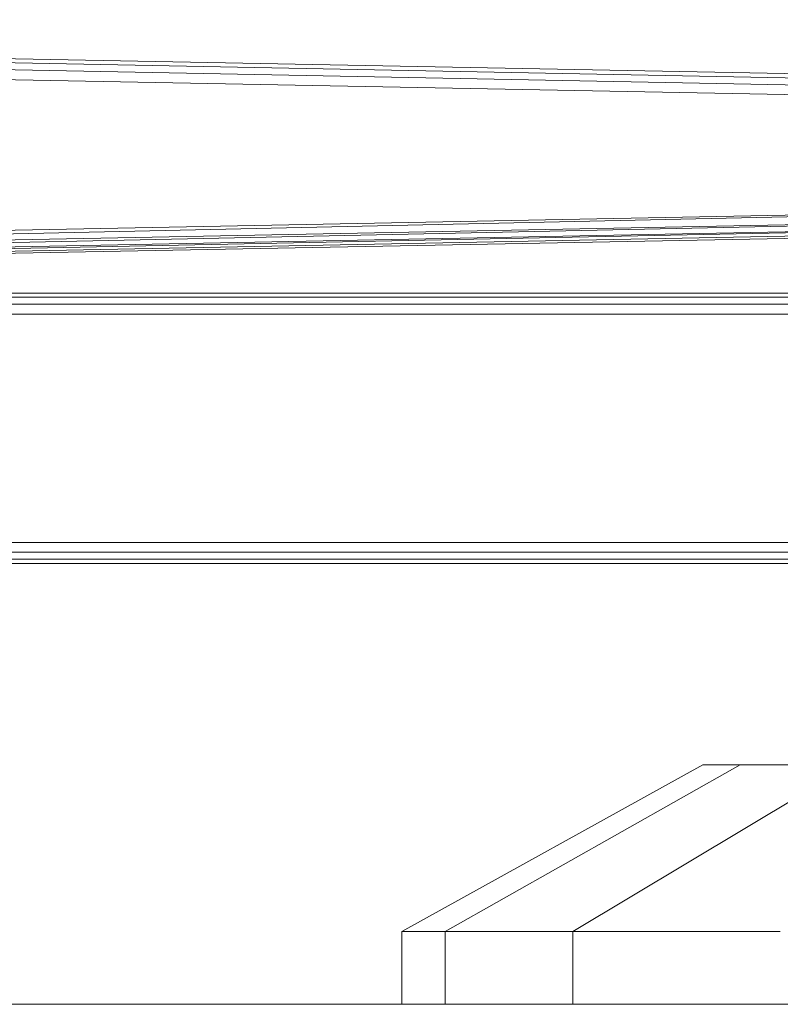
# Model space of a CAD drawing. Header units: millimetres. Extents: x 1 to 3476, y -521 to 159.
# Tile 23 of 130: x 670 to 691, y 133 to 159. Entities that reach past the tile are written whole.
import ezdxf

# ---------------------------------------------------------------- set-up
doc = ezdxf.new("R2010")
doc.units = ezdxf.units.MM
doc.layers.add('VG491211CA_dwg', color=8, linetype='Continuous', lineweight=9)

# ---------------------------------------------------------------- blocks, each defined once
blk = doc.blocks.new('VG491211CA_dwg-300031-Południe')
at = {"color": 18, "lineweight": 9}
for p, q in [((693.986, 157.4), (616.369, 158.9)), ((693.986, 157.288), (616.37, 158.788)), ((616.37, 158.6), (693.986, 157.1)), ((616.368, 158.338), (693.986, 156.838)), ((693.986, 153.734), (615.774, 152.223)), ((693.986, 153.7), (616.299, 151.971)), ((693.986, 153.472), (616.299, 151.971)), ((693.986, 153.447), (616.674, 151.79)), ((693.986, 153.284), (616.674, 151.79)), ((616.899, 151.682), (693.986, 153.269)), ((616.899, 151.682), (693.986, 153.172)), ((617.197, 151.629), (693.604, 153.105)), ((692.824, 151.592), (602.974, 151.592)), ((692.936, 151.48), (602.974, 151.48)), ((693.124, 151.292), (616.374, 151.292)), ((616.374, 151.03), (693.386, 151.03)), ((693.386, 144.926), (615.774, 144.926)), ((693.124, 144.664), (616.299, 144.664)), ((692.936, 144.476), (616.674, 144.476)), ((616.899, 144.364), (692.824, 144.364)), ((688.747, 138.977), (680.708, 134.525)), ((689.745, 138.977), (681.861, 134.525)), ((692.702, 138.977), (685.275, 134.525)), ((688.747, 138.977), (689.745, 138.977)), ((689.745, 138.977), (688.747, 138.977)), ((689.745, 138.977), (692.702, 138.977)), ((680.708, 134.525), (681.861, 134.525)), ((680.708, 134.525), (680.708, 132.579)), ((681.861, 134.525), (685.275, 134.525)), ((681.861, 134.525), (681.861, 132.579)), ((685.275, 134.525), (690.82, 134.525)), ((685.275, 134.525), (685.275, 132.579)), ((903.786, 132.579), (5.067, 132.579))]:
    blk.add_line(p, q, dxfattribs=at)

msp = doc.modelspace()

# ---------------------------------------------------------------- block references
at = {"layer": 'VG491211CA_dwg', "color": 18}
msp.add_blockref('VG491211CA_dwg-300031-Południe', (0, 0), dxfattribs=at)

doc.saveas('drawing.dxf')
